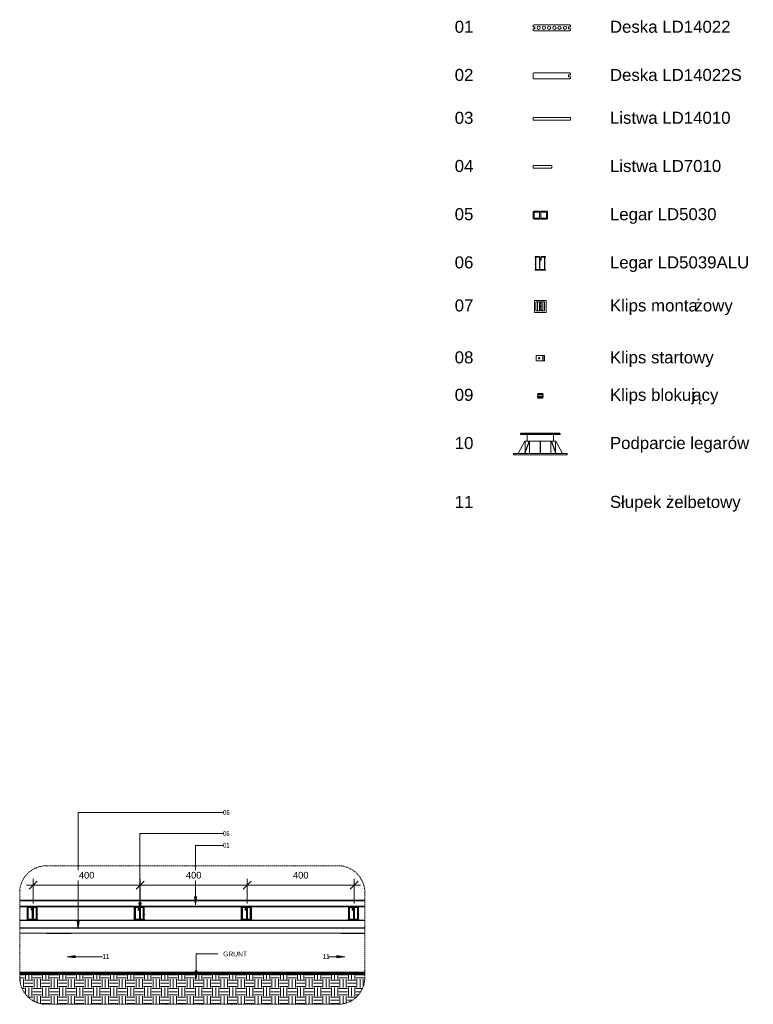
# Model space of a CAD drawing. Header units: millimetres. Extents: x -19138 to -6979, y -297 to 3413.
# Tile 3 of 3: x -9720 to -6979, y -265 to 3413. Entities that reach past the tile are written whole.
import ezdxf

# ---------------------------------------------------------------- set-up
doc = ezdxf.new("R2010")
doc.units = ezdxf.units.MM
doc.linetypes.add('Ukryty', pattern=[7.14375, 4.7625, -2.38125])
for name, color, linetype, lineweight in [('A-ANNO-DIMS', 211, 'Continuous', 9), ('A-ANNO-DIMS-10', 211, 'Continuous', 9), ('A-ANNO-IDEN', 131, 'Continuous', 9), ('A-DETL-HDLN', 90, 'Ukryty', 18), ('A-FLOR', 192, 'Continuous', 18), ('A-FLOR-PATT', 8, 'Continuous', 70), ('A-GENM', 13, 'Continuous', 18), ('G-ANNO-TEXT', 231, 'Continuous', 9), ('G-IMPT', 8, 'Continuous', 18), ('S-COLS', 52, 'Continuous', 18)]:
    doc.layers.add(name, color=color, linetype=linetype, lineweight=lineweight)
doc.styles.add('Arial_3', font='arial.ttf', dxfattribs={"width": 0.7, "height": 18})
doc.styles.add('Arial_4', font='arial.ttf', dxfattribs={"height": 18})
doc.styles.add('Arial_5', font='arial.ttf', dxfattribs={"height": 25})
doc.styles.add('Arial_6', font='arial.ttf', dxfattribs={"height": 45})
doc.dimstyles.new('Przekątna_-_2_5_mm_Arial_1', dxfattribs={"dimscale": 304.8, "dimtxt": 25.506485, "dimasz": 0.098425, "dimexe": 0.07874, "dimexo": 0.049213, "dimgap": 0.057415, "dimtad": 1, "dimdec": 0, "dimzin": 0, "dimdsep": 46, "dimtxsty": 'Arial_5', "dimblk1": 'OBLIQUE', "dimblk2": 'OBLIQUE', "dimsah": 1, "dimcen": 0.09, "dimdle": 0.07874, "dimazin": 0, "dimtfac": 1, "dimtdec": 4, "dimtix": 1, "dimtmove": 0, "dimatfit": 3, "dimfxl": 1, "dimtvp": 1, "dimtfill": 1, "dimtolj": 1, "dimtzin": 0, "dimarcsym": 2})

# ---------------------------------------------------------------- blocks, each defined once
blk = doc.blocks.new('Legar LD5039ALU - Legar LD5039ALU-353055-Przekrój 4 _ odwołanie 2')
at = {"layer": 'A-GENM'}
for p, q in [((-206.6, 50), (-178.3, 50)), ((-206.6, 48.5), (1083.1, 48.5)), ((-140.8, 50), (221.8, 50)), ((259.3, 50), (621.8, 50)), ((659.3, 50), (1021.8, 50)), ((1059.3, 50), (1083.1, 50)), ((-206.6, 21.4), (1083.1, 21.4)), ((-206.6, 20.3), (1083.1, 20.3)), ((-206.6, 1.5), (1083.1, 1.5)), ((-206.6, 0.7), (1083.1, 0.7))]:
    blk.add_line(p, q, dxfattribs=at)
blk = doc.blocks.new('Legar LD5039ALU - Legar LD5039ALU-352915-Przekrój 4 _ odwołanie 2')
at = {"layer": 'A-GENM', "lineweight": 35}
for p, q in [((1036.4, 100), (1020.9, 100)), ((1020.9, 100), (1020.9, 98.6)), ((1020.9, 98.6), (1022.9, 98.6)), ((1022.9, 98.6), (1022.9, 71.3)), ((1024.4, 51.5), (1024.4, 98.5)), ((1024.4, 98.5), (1035.4, 98.5)), ((1035.4, 98.5), (1037.4, 96.7)), ((1039.6, 96.9), (1036.4, 100)), ((1037.4, 96.7), (1037.4, 87.5)), ((1037.4, 87.5), (1041.9, 87.5)), ((1038.5, 95.8), (1039.6, 96.9)), ((1039.3, 95), (1038.5, 95.8)), ((1038.5, 92.6), (1039.3, 93.4)), ((1039.3, 91.8), (1038.5, 92.6)), ((1038.5, 90.9), (1039.3, 91.8)), ((1039.3, 90.1), (1038.5, 90.9)), ((1038.6, 94.2), (1039.3, 95)), ((1039.3, 93.4), (1038.6, 94.2)), ((1038.6, 89.4), (1039.3, 90.1)), ((1039.4, 88.6), (1038.6, 89.4)), ((1042.4, 88.6), (1039.4, 88.6)), ((1042.2, 95.2), (1041.4, 94.3)), ((1041.4, 94.3), (1042.2, 93.5)), ((1042.2, 93.5), (1041.4, 92.8)), ((1041.4, 92.8), (1042.2, 91.9)), ((1042.3, 96.7), (1041.5, 95.9)), ((1041.5, 95.9), (1042.2, 95.2)), ((1042.2, 91.9), (1041.5, 91.1)), ((1041.5, 91.1), (1042.3, 90.3)), ((1042.3, 90.3), (1041.5, 89.5)), ((1041.5, 89.5), (1042.4, 88.6)), ((1044.5, 100.1), (1041.7, 97.4)), ((1041.7, 97.4), (1042.3, 96.7)), ((1041.9, 87.5), (1041.9, 51.5)), ((1043.4, 96.6), (1045.5, 98.6)), ((1043.4, 51.5), (1043.4, 96.6)), ((1059.9, 100.1), (1044.5, 100.1)), ((1045.5, 98.6), (1056.4, 98.6)), ((1056.4, 98.6), (1056.4, 51.5)), ((1057.9, 71.4), (1057.9, 98.6)), ((1057.9, 98.6), (1059.9, 98.6)), ((1059.9, 98.6), (1059.9, 100.1)), ((1022.9, 51.6), (1020.9, 51.6)), ((1020.9, 51.6), (1020.9, 50.8)), ((1022.9, 71.3), (1021.8, 71.3)), ((1021.8, 71.3), (1021.8, 70.3)), ((1021.8, 70.3), (1022.9, 70.3)), ((1021.8, 50), (1059.3, 50)), ((1022.9, 70.3), (1022.9, 51.6)), ((1041.9, 51.5), (1024.4, 51.5)), ((1056.4, 51.5), (1043.4, 51.5)), ((1059.3, 71.4), (1057.9, 71.4)), ((1057.9, 51.6), (1057.9, 70.4)), ((1057.9, 70.4), (1059.3, 70.4)), ((1059.9, 51.6), (1057.9, 51.6)), ((1059.3, 70.4), (1059.3, 71.4)), ((1059.9, 50.7), (1059.9, 51.6))]:
    blk.add_line(p, q, dxfattribs=at)
for centre, radius, start, end in [((1021.8, 51), 0.954, 188.6752, 269.1852), ((1059.2, 50.7), 0.679, 280.2968, 358.5006)]:
    blk.add_arc(centre, radius, start, end, dxfattribs=at)
blk = doc.blocks.new('Deska LD14022 - Deska LD14022-352578-Przekrój 4 _ odwołanie 2')
at = {"layer": 'A-GENM', "lineweight": 35}
for p, q in [((1083.1, 123.1), (-206.6, 123.1)), ((-206.6, 101.1), (1083.1, 101.1))]:
    blk.add_line(p, q, dxfattribs=at)
blk = doc.blocks.new('Słup betonowy o przekroju okrągłym - 300mm-354022-Przekrój 4 _ odwołanie 2')
at = {"layer": 'S-COLS'}
blk.add_line((1083.3, 0), (993.6, 0), dxfattribs=at)
blk = doc.blocks.new('Słup betonowy o przekroju okrągłym - 300mm-V9-Przekrój 4 _ odwołanie 2')
at = {"layer": 'S-COLS'}
blk.add_line((-14.5, 0), (-106.4, 0), dxfattribs=at)
blk = doc.blocks.new('Family - ___-359985-ZESTAWIENIE ELEMENTÓW LENTA')
at = {"layer": 'A-GENM'}
for p, q in [((2571.3, 3390.6), (2571.3, 3386.1)), ((2571.3, 3386.1), (2578.3, 3386.1)), ((2708.3, 3393.6), (2574.3, 3393.6)), ((2578.3, 3386.1), (2578.3, 3379.1)), ((2704.3, 3386.1), (2711.3, 3386.1)), ((2704.3, 3379.1), (2704.3, 3386.1)), ((2711.3, 3386.1), (2711.3, 3390.6)), ((2578.3, 3379.1), (2571.3, 3379.1)), ((2571.3, 3379.1), (2571.3, 3374.6)), ((2574.3, 3371.6), (2708.3, 3371.6)), ((2711.3, 3379.1), (2704.3, 3379.1)), ((2711.3, 3374.6), (2711.3, 3379.1))]:
    blk.add_line(p, q, dxfattribs=at)
for centre, radius, start, end in [((2574.3, 3390.6), 3, 90, 180), ((2592.3, 3382.6), 6, 0, 180), ((2612.3, 3382.6), 6, 0, 180), ((2631.3, 3382.6), 6, 0, 180), ((2651.3, 3382.6), 6, 0, 180), ((2670.3, 3382.6), 6, 0, 180), ((2690.3, 3382.6), 6, 0, 180), ((2708.3, 3390.6), 3, 0, 90), ((2574.3, 3374.6), 3, 180, 270), ((2592.3, 3382.6), 6, 180, 0), ((2612.3, 3382.6), 6, 180, 0), ((2631.3, 3382.6), 6, 180, 0), ((2651.3, 3382.6), 6, 180, 0), ((2670.3, 3382.6), 6, 180, 0), ((2690.3, 3382.6), 6, 180, 0), ((2708.3, 3374.6), 3, 270, 0)]:
    blk.add_arc(centre, radius, start, end, dxfattribs=at)
blk = doc.blocks.new('Family - ___-360067-ZESTAWIENIE ELEMENTÓW LENTA')
at = {"layer": 'A-GENM'}
for p, q in [((2571.3, 3210.6), (2571.3, 3194.6)), ((2708.3, 3213.6), (2574.3, 3213.6)), ((2704.3, 3206.1), (2711.3, 3206.1)), ((2704.3, 3199.1), (2704.3, 3206.1)), ((2711.3, 3206.1), (2711.3, 3210.6)), ((2574.3, 3191.6), (2708.3, 3191.6)), ((2711.3, 3199.1), (2704.3, 3199.1)), ((2711.3, 3194.6), (2711.3, 3199.1))]:
    blk.add_line(p, q, dxfattribs=at)
for centre, start, end in [((2574.3, 3210.6), 90, 180), ((2708.3, 3210.6), 0, 90), ((2574.3, 3194.6), 180, 270), ((2708.3, 3194.6), 270, 0)]:
    blk.add_arc(centre, 3, start, end, dxfattribs=at)
blk = doc.blocks.new('Family - ___-360091-ZESTAWIENIE ELEMENTÓW LENTA')
at = {"layer": 'A-GENM'}
for p, q in [((2711.3, 3047.6), (2571.3, 3047.6)), ((2571.3, 3047.6), (2571.3, 3037.6)), ((2571.3, 3037.6), (2711.3, 3037.6)), ((2711.3, 3037.6), (2711.3, 3047.6))]:
    blk.add_line(p, q, dxfattribs=at)
blk = doc.blocks.new('Family - ___-360116-ZESTAWIENIE ELEMENTÓW LENTA')
at = {"layer": 'A-GENM'}
for p, q in [((2641.3, 2867.6), (2571.3, 2867.6)), ((2571.3, 2867.6), (2571.3, 2857.6)), ((2571.3, 2857.6), (2641.3, 2857.6)), ((2641.3, 2857.6), (2641.3, 2867.6))]:
    blk.add_line(p, q, dxfattribs=at)
blk = doc.blocks.new('Family - ___-360140-ZESTAWIENIE ELEMENTÓW LENTA')
at = {"layer": 'A-GENM'}
for p, q in [((2571.3, 2694.6), (2571.3, 2670.6)), ((2596.2, 2697.6), (2574.3, 2697.6)), ((2575.6, 2671.5), (2575.6, 2693.7)), ((2575.6, 2693.7), (2596, 2693.7)), ((2596, 2693.7), (2596, 2671.5)), ((2596.9, 2696.4), (2596.2, 2697.6)), ((2600, 2696.4), (2596.9, 2696.4)), ((2600.6, 2697.6), (2600, 2696.4)), ((2622.6, 2697.6), (2600.6, 2697.6)), ((2600.8, 2693.7), (2621.3, 2693.7)), ((2600.8, 2671.5), (2600.8, 2693.7)), ((2621.3, 2693.7), (2621.3, 2671.5)), ((2625.6, 2670.6), (2625.6, 2694.6)), ((2574.3, 2667.6), (2596.2, 2667.6)), ((2596, 2671.5), (2575.6, 2671.5)), ((2596.2, 2667.6), (2596.9, 2668.9)), ((2596.9, 2668.9), (2600, 2668.9)), ((2600, 2668.9), (2600.6, 2667.6)), ((2600.6, 2667.6), (2622.6, 2667.6)), ((2621.3, 2671.5), (2600.8, 2671.5))]:
    blk.add_line(p, q, dxfattribs=at)
for centre, radius, start, end in [((2574.3, 2694.6), 3.04, 90.6241, 179.3759), ((2622.5, 2694.6), 3.04, 0.6427, 89.3573), ((2574.3, 2670.6), 3.02, 180.3611, 269.6389), ((2622.5, 2670.7), 3.03, 270.5382, 359.4618)]:
    blk.add_arc(centre, radius, start, end, dxfattribs=at)
blk = doc.blocks.new('Family - ___-360169-ZESTAWIENIE ELEMENTÓW LENTA')
at = {"layer": 'A-GENM'}
for p, q in [((2594.3, 2527.6), (2578.9, 2527.6)), ((2578.9, 2527.6), (2578.9, 2526.1)), ((2578.9, 2526.1), (2580.9, 2526.1)), ((2580.9, 2526.1), (2580.9, 2499)), ((2582.4, 2479.1), (2582.4, 2526.1)), ((2582.4, 2526.1), (2593.3, 2526.1)), ((2593.3, 2526.1), (2595.4, 2524.2)), ((2597.1, 2524.9), (2594.3, 2527.6)), ((2595.4, 2524.2), (2595.4, 2479.1)), ((2596.4, 2516.2), (2597.3, 2517)), ((2599.3, 2516.2), (2596.4, 2516.2)), ((2596.5, 2524.3), (2597.1, 2524.9)), ((2597.3, 2523.5), (2596.5, 2524.3)), ((2596.5, 2522.7), (2597.3, 2523.5)), ((2597.4, 2521.9), (2596.5, 2522.7)), ((2596.5, 2519.5), (2597.4, 2520.3)), ((2597.3, 2518.7), (2596.5, 2519.5)), ((2596.5, 2517.8), (2597.3, 2518.7)), ((2597.3, 2517), (2596.5, 2517.8)), ((2596.6, 2521.1), (2597.4, 2521.9)), ((2597.4, 2520.3), (2596.6, 2521.1)), ((2596.9, 2479.1), (2596.9, 2515.1)), ((2596.9, 2515.1), (2601.4, 2515.1)), ((2602.4, 2527.6), (2599.2, 2524.5)), ((2599.2, 2524.5), (2600.3, 2523.4)), ((2600.2, 2517), (2599.3, 2516.2)), ((2600.3, 2523.4), (2599.4, 2522.5)), ((2599.4, 2522.5), (2600.2, 2521.8)), ((2600.2, 2521.8), (2599.4, 2521)), ((2599.4, 2521), (2600.3, 2520.2)), ((2600.3, 2520.2), (2599.4, 2519.3)), ((2599.4, 2519.3), (2600.3, 2518.5)), ((2600.3, 2518.5), (2599.5, 2517.7)), ((2599.5, 2517.7), (2600.2, 2517)), ((2601.4, 2524.2), (2603.3, 2526.1)), ((2601.4, 2515.1), (2601.4, 2524.2)), ((2617.9, 2527.6), (2602.4, 2527.6)), ((2603.3, 2526.1), (2614.3, 2526.1)), ((2614.3, 2526.1), (2614.3, 2479.1)), ((2615.8, 2498.9), (2615.8, 2526.1)), ((2615.8, 2526.1), (2617.9, 2526.1)), ((2617.9, 2526.1), (2617.9, 2527.6)), ((2580.9, 2479.1), (2578.9, 2479.1)), ((2578.9, 2479.1), (2578.9, 2478.3)), ((2580.9, 2499), (2579.5, 2499)), ((2579.5, 2499), (2579.5, 2497.9)), ((2579.5, 2497.9), (2580.9, 2497.9)), ((2579.5, 2477.6), (2617, 2477.6)), ((2580.9, 2497.9), (2580.9, 2479.1)), ((2595.4, 2479.1), (2582.4, 2479.1)), ((2614.3, 2479.1), (2596.9, 2479.1)), ((2617, 2498.9), (2615.8, 2498.9)), ((2615.8, 2479.2), (2615.8, 2497.9)), ((2615.8, 2497.9), (2617, 2497.9)), ((2617.9, 2479.2), (2615.8, 2479.2)), ((2617, 2497.9), (2617, 2498.9)), ((2617.9, 2478.4), (2617.9, 2479.2))]:
    blk.add_line(p, q, dxfattribs=at)
for centre, radius, start, end in [((2579.6, 2478.3), 0.679, 181.4994, 259.7032), ((2617, 2478.6), 0.954, 270.8148, 351.3248)]:
    blk.add_arc(centre, radius, start, end, dxfattribs=at)
at = {"layer": 'G-IMPT'}
blk.add_line((2596.9, 2516.6), (2596.9, 2516.2), dxfattribs=at)
blk = doc.blocks.new('Family - ___-360211-ZESTAWIENIE ELEMENTÓW LENTA')
at = {"layer": 'A-GENM'}
for p, q in [((2576.4, 2363.3), (2576.4, 2320.3)), ((2619.4, 2364.3), (2577.4, 2364.3)), ((2582.4, 2326.3), (2582.4, 2357.3)), ((2583.4, 2358.3), (2588.4, 2358.3)), ((2588.4, 2358.3), (2594.8, 2358.3)), ((2588.4, 2325.3), (2588.4, 2358.3)), ((2594.8, 2358.3), (2595.8, 2358.3)), ((2595.8, 2325.3), (2595.8, 2358.3)), ((2595.8, 2358.3), (2596.8, 2358.3)), ((2596.8, 2352.3), (2596.8, 2358.3)), ((2600.1, 2358.3), (2601.1, 2358.3)), ((2600.1, 2352.3), (2600.1, 2358.3)), ((2601.1, 2358.3), (2602.2, 2358.3)), ((2602.2, 2358.3), (2608.5, 2358.3)), ((2602.2, 2325.3), (2602.2, 2358.3)), ((2608.5, 2358.3), (2613.4, 2358.3)), ((2608.5, 2325.3), (2608.5, 2358.3)), ((2614.4, 2357.3), (2614.4, 2326.3)), ((2620.4, 2320.3), (2620.4, 2363.3)), ((2577.4, 2319.3), (2619.4, 2319.3)), ((2588.4, 2325.3), (2583.4, 2325.3)), ((2594.8, 2325.3), (2588.4, 2325.3)), ((2595.8, 2325.3), (2594.8, 2325.3)), ((2595.8, 2352.3), (2595.8, 2331.3)), ((2595.8, 2352.3), (2596.8, 2352.3)), ((2595.8, 2330.7), (2595.8, 2331.3)), ((2596.8, 2331.3), (2595.8, 2331.3)), ((2596.8, 2325.3), (2595.8, 2325.3)), ((2596.8, 2325.3), (2596.8, 2331.3)), ((2600.1, 2352.3), (2601.1, 2352.3)), ((2601.1, 2331.3), (2600.1, 2331.3)), ((2600.1, 2325.3), (2600.1, 2331.3)), ((2601.1, 2325.3), (2600.1, 2325.3)), ((2601.1, 2331.3), (2601.1, 2352.3)), ((2602.2, 2325.3), (2601.1, 2325.3)), ((2608.5, 2325.3), (2602.2, 2325.3)), ((2613.4, 2325.3), (2608.5, 2325.3))]:
    blk.add_line(p, q, dxfattribs=at)
at = {"layer": 'A-GENM', "flags": 128}
for points in [[(2577.4, 2364.3), (2577.2, 2364.2), (2576.9, 2364.1), (2576.7, 2364), (2576.6, 2363.8), (2576.5, 2363.5), (2576.4, 2363.3)], [(2582.4, 2357.3), (2582.5, 2357.5), (2582.6, 2357.8), (2582.7, 2358), (2582.9, 2358.1), (2583.2, 2358.2), (2583.4, 2358.3)], [(2613.4, 2358.3), (2613.7, 2358.2), (2613.9, 2358.1), (2614.1, 2358), (2614.3, 2357.8), (2614.4, 2357.5), (2614.4, 2357.3)], [(2620.4, 2363.3), (2620.4, 2363.5), (2620.3, 2363.8), (2620.1, 2364), (2619.9, 2364.1), (2619.7, 2364.2), (2619.4, 2364.3)], [(2576.4, 2320.3), (2576.5, 2320), (2576.6, 2319.8), (2576.7, 2319.6), (2576.9, 2319.4), (2577.2, 2319.3), (2577.4, 2319.3)], [(2583.4, 2325.3), (2583.2, 2325.3), (2582.9, 2325.4), (2582.7, 2325.6), (2582.6, 2325.8), (2582.5, 2326), (2582.4, 2326.3)], [(2598.4, 2339.3), (2597.8, 2339.4), (2597.2, 2339.6), (2596.7, 2340), (2596.3, 2340.5), (2596, 2341.1), (2595.9, 2341.8), (2596, 2342.4), (2596.3, 2343), (2596.7, 2343.6), (2597.2, 2343.9), (2597.8, 2344.2), (2598.4, 2344.3)], [(2598.4, 2344.3), (2599.1, 2344.2), (2599.7, 2343.9), (2600.2, 2343.6), (2600.6, 2343), (2600.8, 2342.4), (2600.9, 2341.8), (2600.8, 2341.1), (2600.6, 2340.5), (2600.2, 2340), (2599.7, 2339.6), (2599.1, 2339.4), (2598.4, 2339.3)], [(2614.4, 2326.3), (2614.4, 2326), (2614.3, 2325.8), (2614.1, 2325.6), (2613.9, 2325.4), (2613.7, 2325.3), (2613.4, 2325.3)], [(2619.4, 2319.3), (2619.7, 2319.3), (2619.9, 2319.4), (2620.1, 2319.6), (2620.3, 2319.8), (2620.4, 2320), (2620.4, 2320.3)]]:
    blk.add_lwpolyline(points, dxfattribs=at)
blk = doc.blocks.new('Family - ___-360251-ZESTAWIENIE ELEMENTÓW LENTA')
at = {"layer": 'A-GENM'}
for p, q in [((2582.9, 2158), (2607.9, 2158)), ((2582.9, 2138), (2582.9, 2158)), ((2607.9, 2138), (2582.9, 2138)), ((2607.9, 2158), (2612.7, 2158)), ((2607.9, 2138), (2607.9, 2158)), ((2612.7, 2138), (2607.9, 2138)), ((2612.7, 2158), (2613.9, 2158)), ((2612.7, 2138), (2612.7, 2158)), ((2613.9, 2138), (2612.7, 2138)), ((2613.9, 2138), (2613.9, 2158))]:
    blk.add_line(p, q, dxfattribs=at)
for start_param, end_param in [(6.282972, 9.424991), (3.141806, 6.282972)]:
    blk.add_ellipse((2593.9, 2148), major_axis=(0, 2.5), ratio=1, start_param=start_param, end_param=end_param, dxfattribs=at)
blk = doc.blocks.new('Family - ___-360287-ZESTAWIENIE ELEMENTÓW LENTA')
at = {"layer": 'A-GENM'}
for p, q in [((2587, 2011.1), (2589.2, 2011.1)), ((2589.2, 2005.1), (2587, 2005.1)), ((2589.2, 2011.1), (2607.6, 2011.1)), ((2607.6, 2005.1), (2589.2, 2005.1)), ((2589.4, 2016.8), (2589.4, 2017)), ((2589.4, 2017), (2607.4, 2017)), ((2589.4, 2015.6), (2589.4, 2016.8)), ((2589.4, 2016.8), (2607.4, 2016.8)), ((2589.4, 2014.4), (2589.4, 2015.6)), ((2589.4, 2015.6), (2607.4, 2015.6)), ((2589.4, 2001.9), (2589.4, 2014.4)), ((2589.4, 2014.4), (2607.4, 2014.4)), ((2589.4, 1999.4), (2589.4, 2001.9)), ((2607.4, 2001.9), (2589.4, 2001.9)), ((2589.4, 1998.9), (2589.4, 1999.4)), ((2589.4, 1999.4), (2607.4, 1999.4)), ((2589.4, 1998.9), (2607.4, 1998.9)), ((2607.4, 2017), (2607.4, 2016.8)), ((2607.4, 2016.8), (2607.4, 2015.6)), ((2607.4, 2015.6), (2607.4, 2014.4)), ((2607.4, 2014.4), (2607.4, 2001.9)), ((2607.4, 2001.9), (2607.4, 1999.4)), ((2607.4, 1999.4), (2607.4, 1998.9)), ((2607.6, 2011.1), (2609.9, 2011.1)), ((2609.9, 2005.1), (2607.6, 2005.1))]:
    blk.add_line(p, q, dxfattribs=at)
blk = doc.blocks.new('Family - ___-360562-ZESTAWIENIE ELEMENTÓW LENTA')
at = {"layer": 'A-GENM'}
for p, q in [((2524.4, 1866), (2524.4, 1863.5)), ((2672.4, 1866), (2524.4, 1866)), ((2672.4, 1863.5), (2524.4, 1863.5)), ((2526.7, 1868), (2528.1, 1868)), ((2638.3, 1868), (2526.7, 1868)), ((2549.2, 1863.5), (2549.2, 1838.5)), ((2670.2, 1868), (2638.4, 1868)), ((2647.7, 1838.5), (2647.7, 1863.5)), ((2668.8, 1868), (2670.2, 1868)), ((2672.4, 1863.5), (2672.4, 1866)), ((2515.5, 1792.1), (2540.2, 1838.5)), ((2556.9, 1838.5), (2539.4, 1792.1)), ((2540.2, 1792.1), (2557.6, 1838.5)), ((2540.2, 1838.5), (2541.6, 1838.5)), ((2541.6, 1797.8), (2541.6, 1838.5)), ((2541.6, 1838.5), (2541.6, 1797.8)), ((2556.7, 1838.5), (2541.6, 1838.5)), ((2556.9, 1838.5), (2557.6, 1838.5)), ((2557.6, 1838.5), (2558.6, 1838.5)), ((2558.6, 1792.1), (2558.6, 1838.5)), ((2597.9, 1838.5), (2558.6, 1838.5)), ((2597.9, 1838.5), (2598.9, 1838.5)), ((2597.9, 1838.5), (2597.9, 1792.1)), ((2598.9, 1792.1), (2598.9, 1838.5)), ((2638.3, 1838.5), (2598.9, 1838.5)), ((2638.3, 1792.1), (2638.3, 1838.5)), ((2638.3, 1838.5), (2639.2, 1838.5)), ((2639.2, 1838.5), (2639.9, 1838.5)), ((2639.2, 1838.5), (2656.7, 1792.1)), ((2657.4, 1792.1), (2639.9, 1838.5)), ((2655.2, 1838.5), (2640.2, 1838.5)), ((2655.2, 1797.9), (2655.2, 1838.5)), ((2655.2, 1838.5), (2656.6, 1838.5)), ((2655.2, 1797.9), (2655.2, 1838.5)), ((2656.6, 1838.5), (2681.4, 1792.1)), ((2498.4, 1792.1), (2498.4, 1788)), ((2698.4, 1792.1), (2498.4, 1792.1)), ((2698.5, 1788), (2498.4, 1788)), ((2698.5, 1788), (2698.4, 1792.1))]:
    blk.add_line(p, q, dxfattribs=at)
at = {"layer": 'A-GENM', "flags": 128}
for points in [[(2524.4, 1866), (2524.4, 1866.1), (2524.5, 1866.2), (2524.5, 1866.2), (2524.5, 1866.3), (2524.5, 1866.4), (2524.5, 1866.5), (2524.6, 1866.6), (2524.6, 1866.7), (2524.6, 1866.7), (2524.7, 1866.8), (2524.7, 1866.9), (2524.7, 1867), (2524.8, 1867), (2524.8, 1867.1), (2524.9, 1867.2), (2524.9, 1867.2), (2525, 1867.3), (2525.1, 1867.4), (2525.1, 1867.4), (2525.2, 1867.5), (2525.3, 1867.5), (2525.3, 1867.6), (2525.4, 1867.6), (2525.5, 1867.7), (2525.5, 1867.7), (2525.6, 1867.7), (2525.7, 1867.8), (2525.8, 1867.8), (2525.9, 1867.8), (2525.9, 1867.9), (2526, 1867.9), (2526.1, 1867.9), (2526.2, 1867.9), (2526.3, 1867.9), (2526.3, 1868), (2526.4, 1868), (2526.5, 1868), (2526.6, 1868)], [(2526.6, 1868), (2526.6, 1868), (2526.8, 1868), (2527.1, 1868), (2527.5, 1868), (2528, 1868), (2528.6, 1868)], [(2670.3, 1868), (2670.3, 1868), (2670.1, 1868), (2669.8, 1868), (2669.4, 1868), (2668.9, 1868), (2668.3, 1868), (2667.5, 1868), (2666.7, 1868), (2665.7, 1868), (2664.6, 1868), (2663.5, 1868), (2662.2, 1868), (2660.8, 1868), (2659.3, 1868), (2657.8, 1868), (2656.1, 1868), (2654.3, 1868), (2652.5, 1868), (2650.5, 1868), (2648.5, 1868), (2646.4, 1868), (2644.2, 1868), (2642, 1868), (2639.7, 1868), (2637.3, 1868), (2634.8, 1868), (2632.3, 1868), (2629.7, 1868), (2627.1, 1868), (2624.5, 1868), (2621.8, 1868), (2619, 1868), (2616.3, 1868), (2613.5, 1868), (2610.7, 1868), (2607.8, 1868), (2605, 1868), (2602.1, 1868), (2599.2, 1868), (2596.3, 1868), (2593.5, 1868), (2590.6, 1868), (2587.7, 1868), (2584.9, 1868), (2582.1, 1868), (2579.3, 1868), (2576.6, 1868), (2573.8, 1868), (2571.2, 1868), (2568.5, 1868), (2565.9, 1868), (2563.4, 1868), (2560.9, 1868), (2558.5, 1868), (2556.1, 1868), (2553.8, 1868), (2551.6, 1868), (2549.5, 1868), (2547.4, 1868), (2545.4, 1868), (2543.5, 1868), (2541.7, 1868), (2540, 1868), (2538.4, 1868), (2536.8, 1868), (2535.4, 1868), (2534.1, 1868), (2532.8, 1868), (2531.7, 1868), (2530.7, 1868), (2529.8, 1868), (2529, 1868), (2528.3, 1868), (2527.7, 1868), (2527.3, 1868), (2526.9, 1868), (2526.7, 1868), (2526.6, 1868), (2526.6, 1868)], [(2668.6, 1868), (2669.1, 1868), (2669.6, 1868), (2669.9, 1868), (2670.2, 1868), (2670.3, 1868), (2670.3, 1868)], [(2670.3, 1868), (2670.4, 1868), (2670.5, 1868), (2670.6, 1867.9), (2670.7, 1867.9), (2670.7, 1867.9), (2670.8, 1867.9), (2670.9, 1867.9), (2671, 1867.9), (2671.1, 1867.8), (2671.1, 1867.8), (2671.2, 1867.8), (2671.3, 1867.7), (2671.4, 1867.7), (2671.4, 1867.6), (2671.5, 1867.6), (2671.6, 1867.5), (2671.6, 1867.5), (2671.7, 1867.4), (2671.8, 1867.4), (2671.8, 1867.3), (2671.9, 1867.3), (2672, 1867.2), (2672, 1867.1), (2672.1, 1867.1), (2672.1, 1867), (2672.1, 1866.9), (2672.2, 1866.8), (2672.2, 1866.8), (2672.3, 1866.7), (2672.3, 1866.6), (2672.3, 1866.5), (2672.3, 1866.4), (2672.4, 1866.4), (2672.4, 1866.3), (2672.4, 1866.2), (2672.4, 1866.1), (2672.4, 1866), (2672.4, 1866)]]:
    blk.add_lwpolyline(points, dxfattribs=at)
blk = doc.blocks.new('DIMBLOCK2-Przekrój 4 _ odwołanie 2')
at = {"layer": 'A-ANNO-DIMS-10'}
for p, q in [((-8870.5, 111.6), (-8870.5, 204)), ((-8470.5, 111.6), (-8470.5, 204)), ((-8446.5, 180), (-8870.5, 180)), ((-8870.5, 180), (-8870.5, 111.6)), ((-8470.5, 180), (-8470.5, 111.6))]:
    blk.add_line(p, q, dxfattribs=at)
at = {"layer": 'A-ANNO-DIMS-10', "lineweight": 35}
for p, q in [((-8870.5, 180), (-8855.5, 195)), ((-8470.5, 180), (-8455.5, 195)), ((-8870.5, 180), (-8885.5, 165)), ((-8470.5, 180), (-8485.5, 165))]:
    blk.add_line(p, q, dxfattribs=at)
at = {"layer": 'A-ANNO-DIMS-10', "color": 0, "insert": (-8699.3, 230), "char_height": 25, "width": 69.221, "attachment_point": 1, "line_spacing_factor": 0.941778, "style": 'Arial_5', "bg_fill": 3, "box_fill_scale": 1.25, "bg_fill_color": 256, "bg_fill_true_color": 13158600, "bg_fill_transparency": 0}
blk.add_mtext('400', dxfattribs=at)
blk = doc.blocks.new('_Oblique')
at = {"color": 0, "linetype": 'ByBlock', "lineweight": -2}
blk.add_line((-0.5, -0.5), (0.5, 0.5), dxfattribs=at)
blk = doc.blocks.new('DIMBLOCK3-Przekrój 4 _ odwołanie 2')
at = {"layer": 'A-ANNO-DIMS-10'}
for p, q in [((-9270.5, 111.6), (-9270.5, 204)), ((-8870.5, 111.6), (-8870.5, 204)), ((-8870.5, 180), (-9270.5, 180)), ((-9270.5, 180), (-9270.5, 111.6)), ((-8870.5, 180), (-8870.5, 111.6))]:
    blk.add_line(p, q, dxfattribs=at)
at = {"layer": 'A-ANNO-DIMS-10', "lineweight": 35}
for p, q in [((-9270.5, 180), (-9255.5, 195)), ((-8870.5, 180), (-8855.5, 195)), ((-9270.5, 180), (-9285.5, 165)), ((-8870.5, 180), (-8885.5, 165))]:
    blk.add_line(p, q, dxfattribs=at)
at = {"layer": 'A-ANNO-DIMS-10', "color": 0, "insert": (-9099.3, 230), "char_height": 25, "width": 69.221, "attachment_point": 1, "line_spacing_factor": 0.941778, "style": 'Arial_5', "bg_fill": 3, "box_fill_scale": 1.25, "bg_fill_color": 256, "bg_fill_true_color": 13158600, "bg_fill_transparency": 0}
blk.add_mtext('400', dxfattribs=at)
blk = doc.blocks.new('DIMBLOCK4-Przekrój 4 _ odwołanie 2')
at = {"layer": 'A-ANNO-DIMS-10'}
for p, q in [((-9670.5, 111.6), (-9670.5, 204)), ((-9270.5, 111.6), (-9270.5, 204)), ((-9270.5, 180), (-9694.5, 180)), ((-9670.5, 180), (-9670.5, 111.6)), ((-9270.5, 180), (-9270.5, 111.6))]:
    blk.add_line(p, q, dxfattribs=at)
at = {"layer": 'A-ANNO-DIMS-10', "lineweight": 35}
for p, q in [((-9670.5, 180), (-9655.5, 195)), ((-9270.5, 180), (-9255.5, 195)), ((-9670.5, 180), (-9685.5, 165)), ((-9270.5, 180), (-9285.5, 165))]:
    blk.add_line(p, q, dxfattribs=at)
at = {"layer": 'A-ANNO-DIMS-10', "color": 0, "insert": (-9499.4, 230), "char_height": 25, "width": 69.221, "attachment_point": 1, "line_spacing_factor": 0.941778, "style": 'Arial_5', "bg_fill": 3, "box_fill_scale": 1.25, "bg_fill_color": 256, "bg_fill_true_color": 13158600, "bg_fill_transparency": 0}
blk.add_mtext('400', dxfattribs=at)

msp = doc.modelspace()

# ---------------------------------------------------------------- hatches: boundary and pattern name
at = {"layer": 'A-ANNO-IDEN'}
for points in [[(-9270.9, 84.3), (-9267, 114.3), (-9274.9, 114.3)], [(-9063.6, 107.1), (-9059.7, 137.1), (-9067.6, 137.1)], [(-9501.7, 17), (-9497.8, 47), (-9505.7, 47)], [(-9543.2, -86.8), (-9513.2, -90.8), (-9513.2, -82.9)], [(-8505.2, -86.8), (-8535.2, -82.9), (-8535.2, -90.8)]]:
    msp.add_hatch(color=256, dxfattribs=at).paths.add_polyline_path(points, flags=0)
at = {"layer": 'A-FLOR-PATT', "lineweight": 18}
h = msp.add_hatch(dxfattribs=at)
h.set_pattern_fill('FP_2', color=256, style=0, pattern_type=2)
h.set_pattern_definition([(0, (-6273.512, -325), (31.75, 31.75), [31.75, -31.75]), (0, (-6273.512, -313.094), (31.75, 31.75), [31.75, -31.75]), (0, (-6273.512, -301.187), (31.75, 31.75), [31.75, -31.75]), (90, (-6269.543, -297.22), (-31.75, 31.75), [31.75, -31.75]), (90, (-6257.637, -297.22), (-31.75, 31.75), [31.75, -31.75]), (90, (-6245.73, -297.22), (-31.75, 31.75), [31.75, -31.75])])
h.paths.add_polyline_path([(-9620.5, -264.7), (-8530.7, -264.7), (-8517.6, -263.8), (-8504.9, -261.3), (-8492.5, -257), (-8480.7, -251.3), (-8469.9, -244), (-8460, -235.4), (-8451.4, -225.5), (-8444.1, -214.7), (-8438.4, -202.9), (-8434.2, -190.6), (-8431.6, -177.8), (-8430.7, -164.7), (-8430.7, -150), (-9720.5, -150), (-9720.5, -164.7), (-9719.6, -177.8), (-9717.1, -190.6), (-9712.9, -202.9), (-9707.1, -214.7), (-9699.8, -225.5), (-9691.2, -235.4), (-9681.3, -244), (-9670.5, -251.3), (-9658.7, -257), (-9646.4, -261.3), (-9633.6, -263.8)], flags=0)
at = {"layer": 'G-ANNO-TEXT'}
msp.add_hatch(color=7, dxfattribs=at).paths.add_polyline_path([(-9061.4, -170.1), (-9057.4, -140.1), (-9065.3, -140.1)], flags=0)

# ---------------------------------------------------------------- linework, layer by layer
at = {"layer": 'A-ANNO-IDEN'}
for p, q in [((-9501.7, 451.4), (-8960.5, 451.4)), ((-9501.7, 17), (-9501.7, 451.4)), ((-9270.9, 372.8), (-8960.5, 372.8)), ((-9270.9, 84.3), (-9270.9, 372.8)), ((-9063.6, 329), (-8960.5, 329)), ((-9063.6, 107.1), (-9063.6, 329)), ((-9267, 114.3), (-9274.9, 114.3)), ((-9274.9, 114.3), (-9270.9, 84.3)), ((-9270.9, 84.3), (-9267, 114.3)), ((-9059.7, 137.1), (-9067.6, 137.1)), ((-9067.6, 137.1), (-9063.6, 107.1)), ((-9063.6, 107.1), (-9059.7, 137.1)), ((-9497.8, 47), (-9505.7, 47)), ((-9505.7, 47), (-9501.7, 17)), ((-9501.7, 17), (-9497.8, 47)), ((-9513.2, -82.9), (-9543.2, -86.8)), ((-9543.2, -86.8), (-9513.2, -90.8)), ((-9543.2, -86.8), (-9410.7, -86.8)), ((-9513.2, -90.8), (-9513.2, -82.9)), ((-8505.2, -86.8), (-8567.5, -86.8)), ((-8505.2, -86.8), (-8535.2, -82.9)), ((-8535.2, -82.9), (-8535.2, -90.8)), ((-8535.2, -90.8), (-8505.2, -86.8))]:
    msp.add_line(p, q, dxfattribs=at)
at = {"layer": 'A-DETL-HDLN'}
for p, q in [((-9620.5, 252.7), (-8530.7, 252.7)), ((-9720.5, -164.7), (-9720.5, 152.7)), ((-8430.7, 152.7), (-8430.7, -164.7)), ((-8530.7, -264.7), (-9620.5, -264.7))]:
    msp.add_line(p, q, dxfattribs=at)
for centre, start, end in [((-9620.5, 152.7), 90, 180), ((-8530.7, 152.7), 0, 90), ((-9620.5, -164.7), 180, 270), ((-8530.7, -164.7), 270, 0)]:
    msp.add_arc(centre, 100, start, end, dxfattribs=at)
at = {"layer": 'A-FLOR', "lineweight": 70}
msp.add_line((-8430.7, -150), (-9720.5, -150), dxfattribs=at)
at = {"layer": 'G-ANNO-TEXT', "color": 7}
for p, q in [((-9061.4, -76.6), (-8980.5, -76.6)), ((-9061.4, -170.1), (-9061.4, -76.6)), ((-9057.4, -140.1), (-9065.3, -140.1)), ((-9065.3, -140.1), (-9061.4, -170.1)), ((-9061.4, -170.1), (-9057.4, -140.1))]:
    msp.add_line(p, q, dxfattribs=at)

# ---------------------------------------------------------------- block references
at = {"lineweight": 18}
for name in ['Family - ___-359985-ZESTAWIENIE ELEMENTÓW LENTA', 'Family - ___-360067-ZESTAWIENIE ELEMENTÓW LENTA', 'Family - ___-360091-ZESTAWIENIE ELEMENTÓW LENTA', 'Family - ___-360116-ZESTAWIENIE ELEMENTÓW LENTA', 'Family - ___-360140-ZESTAWIENIE ELEMENTÓW LENTA', 'Family - ___-360169-ZESTAWIENIE ELEMENTÓW LENTA', 'Family - ___-360211-ZESTAWIENIE ELEMENTÓW LENTA', 'Family - ___-360251-ZESTAWIENIE ELEMENTÓW LENTA', 'Family - ___-360287-ZESTAWIENIE ELEMENTÓW LENTA', 'Family - ___-360562-ZESTAWIENIE ELEMENTÓW LENTA']:
    msp.add_blockref(name, (-10373.6, 0), dxfattribs=at)
at = {"layer": 'A-GENM'}
for name, p in [('Deska LD14022 - Deska LD14022-352578-Przekrój 4 _ odwołanie 2', (-9513.9, 0)), ('Legar LD5039ALU - Legar LD5039ALU-352915-Przekrój 4 _ odwołanie 2', (-10713.9, 0)), ('Legar LD5039ALU - Legar LD5039ALU-352915-Przekrój 4 _ odwołanie 2', (-10313.9, 0)), ('Legar LD5039ALU - Legar LD5039ALU-352915-Przekrój 4 _ odwołanie 2', (-9913.9, 0)), ('Legar LD5039ALU - Legar LD5039ALU-352915-Przekrój 4 _ odwołanie 2', (-9513.9, 0)), ('Legar LD5039ALU - Legar LD5039ALU-353055-Przekrój 4 _ odwołanie 2', (-9513.9, 0))]:
    msp.add_blockref(name, p, dxfattribs=at)
at = {"layer": 'S-COLS'}
for name in ['Słup betonowy o przekroju okrągłym - 300mm-V9-Przekrój 4 _ odwołanie 2', 'Słup betonowy o przekroju okrągłym - 300mm-354022-Przekrój 4 _ odwołanie 2']:
    msp.add_blockref(name, (-9513.9, 0), dxfattribs=at)

# ---------------------------------------------------------------- texts
at = {"layer": 'A-ANNO-IDEN', "char_height": 18, "width": 23.57, "attachment_point": 1, "style": 'Arial_3'}
for s, insert in [('06', (-8960.5, 460.8)), ('06', (-8960.5, 382.2)), ('01', (-8960.5, 338.4)), ('11', (-9410.7, -77.4)), ('11', (-8587.3, -77.4))]:
    msp.add_mtext(s, dxfattribs=dict(at, insert=insert))
at = {"layer": 'G-ANNO-TEXT', "color": 7, "attachment_point": 1}
for s, insert, char_height, width, style in [('01', (-8095, 3408.8), 45, 84.177, 'Arial_6'), ('\\fArial|b0|i0|c238|p34|; ', (-8025.5, 3408.8), 45, 20.042, 'Arial_6'), ('Deska LD14022', (-7515, 3408.8), 45, 535.126, 'Arial_6'), ('\\fArial|b0|i0|c238|p34|; ', (-7073.4, 3408.8), 45, 20.042, 'Arial_6'), ('02', (-8095, 3228.8), 45, 84.177, 'Arial_6'), ('Deska LD14022S', (-7515, 3228.8), 45, 585.232, 'Arial_6'), ('\\fArial|b0|i0|c238|p34|; ', (-7032.1, 3228.8), 45, 20.042, 'Arial_6'), ('03', (-8095, 3068.8), 45, 84.177, 'Arial_6'), ('Listwa LD14010', (-7515, 3068.8), 45, 533.122, 'Arial_6'), ('04', (-8095, 2888.8), 45, 84.177, 'Arial_6'), ('Listwa LD7010', (-7515, 2888.8), 45, 491.034, 'Arial_6'), ('05', (-8095, 2708.8), 45, 84.177, 'Arial_6'), ('Legar LD5030', (-7515, 2708.8), 45, 472.996, 'Arial_6'), ('06', (-8095, 2528.8), 45, 84.177, 'Arial_6'), ('Legar LD5039ALU', (-7515, 2528.8), 45, 619.304, 'Arial_6'), ('07', (-8095, 2367.9), 45, 84.177, 'Arial_6'), ('Klips monta', (-7515, 2367.9), 45, 382.806, 'Arial_6'), ('żowy', (-7199.1, 2367.9), 45, 166.35, 'Arial_6'), ('08', (-8095, 2174.1), 45, 84.177, 'Arial_6'), ('Klips startowy', (-7515, 2174.1), 45, 446.941, 'Arial_6'), ('09', (-8095, 2034.1), 45, 84.177, 'Arial_6'), ('Klips blokuj', (-7515, 2034.1), 45, 372.785, 'Arial_6'), ('ący', (-7207.4, 2034.1), 45, 112.236, 'Arial_6'), ('10', (-8095, 1854.1), 45, 84.177, 'Arial_6'), ('Podparcie legarów', (-7515, 1854.1), 45, 609.283, 'Arial_6'), ('11', (-8095, 1634.1), 45, 84.177, 'Arial_6'), ('\\fArial|b0|i0|c238|p34|;S', (-7515, 1634.1), 45, 50.105, 'Arial_6'), ('łupek żelbetowy', (-7473.6, 1634.1), 45, 521.097, 'Arial_6'), ('GRUNT', (-8960.2, -67.6), 18, 106.624, 'Arial_4')]:
    msp.add_mtext(s, dxfattribs=dict(at, insert=insert, char_height=char_height, width=width, style=style))

# ---------------------------------------------------------------- next in the draw order: dimensions: what is measured, and where the dimension line sits
at = {"layer": 'A-ANNO-DIMS'}
dim = msp.add_linear_dim(base=(-8870.5, 180), p1=(-8470.5, 96.6), p2=(-8870.5, 96.6), dimstyle='Przekątna_-_2_5_mm_Arial_1', override={"dimpost": '<>', "dimfxl": 400}, dxfattribs=at)
dim.commit()
dim.dimension.update_dxf_attribs({"geometry": 'DIMBLOCK2-Przekrój 4 _ odwołanie 2', "text_midpoint": (-8670.5, 210.3)})

# ---------------------------------------------------------------- next in the draw order: dimensions: what is measured, and where the dimension line sits
dim = msp.add_linear_dim(base=(-9270.5, 180), p1=(-8870.5, 96.6), p2=(-9270.5, 96.6), dimstyle='Przekątna_-_2_5_mm_Arial_1', override={"dimpost": '<>', "dimfxl": 400.026553}, dxfattribs=at)
dim.commit()
dim.dimension.update_dxf_attribs({"geometry": 'DIMBLOCK3-Przekrój 4 _ odwołanie 2', "text_midpoint": (-9070.5, 210.3)})

# ---------------------------------------------------------------- next in the draw order: dimensions: what is measured, and where the dimension line sits
dim = msp.add_linear_dim(base=(-9670.5, 180), p1=(-9270.5, 96.6), p2=(-9670.5, 96.6), dimstyle='Przekątna_-_2_5_mm_Arial_1', override={"dimpost": '<>', "dimfxl": 400.026553}, dxfattribs=at)
dim.commit()
dim.dimension.update_dxf_attribs({"geometry": 'DIMBLOCK4-Przekrój 4 _ odwołanie 2', "text_midpoint": (-9470.5, 210.3)})

doc.saveas('drawing.dxf')
